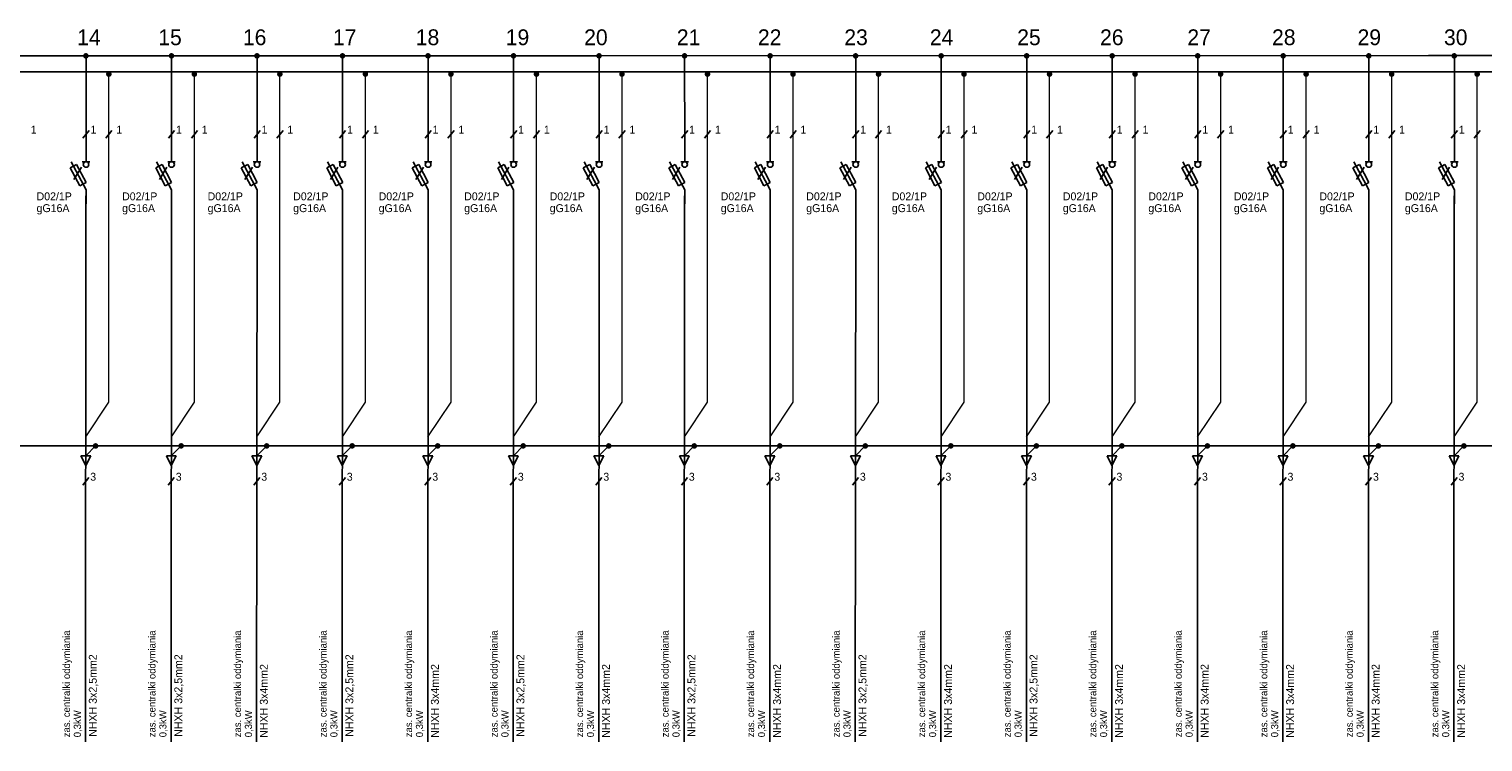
# Model space of a CAD drawing. Header units: millimetres. Extents: x 1098 to 2942, y 1518 to 1749.
# Tile 2 of 4: x 1564 to 2024, y 1518 to 1744. Entities that reach past the tile are written whole.
import ezdxf

# ---------------------------------------------------------------- set-up
doc = ezdxf.new("R2010")
doc.units = ezdxf.units.MM
doc.linetypes.add('DASHED', pattern=[20, 10, -10])
for name, color, linetype in [('_EEP_schemat', 7, 'Continuous'), ('_EEP_symbole', 106, 'Continuous'), ('INST_SILOWE', 7, 'Continuous'), ('WYŁ-GN', 106, 'Continuous')]:
    doc.layers.add(name, color=color, linetype=linetype)
doc.layers.add('IE-schemat cien', color=7, linetype='Continuous', lineweight=9)
doc.styles.add('SYSTEM', font='TXT')

# ---------------------------------------------------------------- blocks, each defined once
blk = doc.blocks.new('A-86')
at = {"layer": '_EEP_symbole', "color": 114, "linetype": 'Continuous'}
for p, q in [((0, 0), (0, -3.75)), ((0, -11.25), (-4.000007, -3.75)), ((-1, -3.75), (1, -3.75)), ((-4.212776, -5.413453), (-3.356392, -4.956788)), ((-4.212776, -5.413453), (-1.679809, -10.162659)), ((-2.5, -4.5), (-3.356453, -4.956788)), ((-1.25, -5.25), (-3.250007, -8.5)), ((-2.5, -4.5), (0.032837, -9.249268)), ((-1.679809, -10.162659), (-0.823486, -9.705872)), ((0.032959, -9.249146), (-0.823486, -9.705872)), ((0, -15), (0, -11.25))]:
    blk.add_line(p, q, dxfattribs=at)
blk.add_circle((0, -4.5), 0.75, dxfattribs=at)
blk = doc.blocks.new('A-107')
at = {"layer": 'INST_SILOWE', "color": 114, "linetype": 'Continuous'}
for p, q in [((85.427216, 159.068512), (87.927216, 159.068512)), ((86.677216, 156.568512), (85.427216, 159.068512)), ((87.927216, 159.068512), (86.677216, 156.568512))]:
    blk.add_line(p, q, dxfattribs=at)
blk = doc.blocks.new('A-106')
at = {"layer": 'INST_SILOWE', "color": 117, "const_width": 0.7}
blk.add_lwpolyline([(88.827216, 161.568512, 1), (89.527216, 161.568512, 1)], format="xyb", close=True, dxfattribs=at)
blk = doc.blocks.new('A-111')
at = {"layer": 'INST_SILOWE', "color": 117, "const_width": 0.7}
blk.add_lwpolyline([(-0.35, 0, 1), (0.35, 0, 1)], format="xyb", close=True, dxfattribs=at)

msp = doc.modelspace()

# ---------------------------------------------------------------- linework, layer by layer
for p, q in [((1583.16, 1711.83), (1581.23, 1709.44)), ((1590.4, 1711.83), (1588.48, 1709.44)), ((1610.21, 1711.83), (1608.28, 1709.44)), ((1617.45, 1711.83), (1615.53, 1709.44)), ((1637.26, 1711.83), (1635.34, 1709.44)), ((1644.51, 1711.83), (1642.58, 1709.44)), ((1664.31, 1711.83), (1662.39, 1709.44)), ((1671.56, 1711.83), (1669.63, 1709.44)), ((1691.36, 1711.83), (1689.44, 1709.44)), ((1698.61, 1711.83), (1696.68, 1709.44)), ((1718.42, 1711.83), (1716.49, 1709.44)), ((1725.66, 1711.83), (1723.73, 1709.44)), ((1745.47, 1711.83), (1743.54, 1709.44)), ((1752.71, 1711.83), (1750.78, 1709.44)), ((1772.52, 1711.83), (1770.59, 1709.44)), ((1779.76, 1711.83), (1777.84, 1709.44)), ((1799.57, 1711.83), (1797.64, 1709.44)), ((1806.81, 1711.83), (1804.89, 1709.44)), ((1826.62, 1711.83), (1824.69, 1709.44)), ((1833.86, 1711.83), (1831.94, 1709.44)), ((1853.67, 1711.83), (1851.75, 1709.44)), ((1860.92, 1711.83), (1858.99, 1709.44)), ((1880.72, 1711.83), (1878.8, 1709.44)), ((1887.97, 1711.83), (1886.04, 1709.44)), ((1907.77, 1711.83), (1905.85, 1709.44)), ((1915.02, 1711.83), (1913.09, 1709.44)), ((1934.83, 1711.83), (1932.9, 1709.44)), ((1942.07, 1711.83), (1940.14, 1709.44)), ((1961.88, 1711.83), (1959.95, 1709.44)), ((1969.12, 1711.83), (1967.19, 1709.44)), ((1988.93, 1711.83), (1987, 1709.44)), ((1996.17, 1711.83), (1994.25, 1709.44)), ((2015.98, 1711.83), (2014.05, 1709.44)), ((2023.22, 1711.83), (2021.3, 1709.44)), ((1583.07, 1602.06), (1581.15, 1599.67)), ((1610.13, 1602.06), (1608.2, 1599.67)), ((1637.18, 1602.06), (1635.25, 1599.67)), ((1664.23, 1602.06), (1662.3, 1599.67)), ((1691.28, 1602.06), (1689.35, 1599.67)), ((1718.33, 1602.06), (1716.4, 1599.67)), ((1745.38, 1602.06), (1743.46, 1599.67)), ((1772.43, 1602.06), (1770.51, 1599.67)), ((1799.48, 1602.06), (1797.56, 1599.67)), ((1826.53, 1602.06), (1824.61, 1599.67)), ((1853.59, 1602.06), (1851.66, 1599.67)), ((1880.64, 1602.06), (1878.71, 1599.67)), ((1907.69, 1602.06), (1905.76, 1599.67)), ((1934.74, 1602.06), (1932.81, 1599.67)), ((1961.79, 1602.06), (1959.86, 1599.67)), ((1988.84, 1602.06), (1986.92, 1599.67)), ((2015.89, 1602.06), (2013.97, 1599.67))]:
    msp.add_line(p, q)
at = {"layer": '_EEP_symbole', "color": 1, "const_width": 0.5}
msp.add_lwpolyline([(1100.41, 1735.43), (2836.75, 1735.61)], dxfattribs=at)
at = {"layer": '_EEP_symbole', "color": 5, "const_width": 0.5}
msp.add_lwpolyline([(1098.69, 1730.4), (2837.25, 1730.4)], dxfattribs=at)
at = {"layer": '_EEP_symbole', "color": 2, "linetype": 'DASHED', "ltscale": 0.5, "const_width": 0.5}
msp.add_lwpolyline([(1110.58, 1612.09), (2811.67, 1612.09)], dxfattribs=at)
at = {"layer": 'IE-schemat cien'}
for points in [[(1582.14, 1614.96), (1589.44, 1625.93), (1589.44, 1729.51)], [(1609.19, 1614.96), (1616.49, 1625.93), (1616.49, 1729.51)], [(1636.24, 1614.96), (1643.54, 1625.93), (1643.54, 1729.51)], [(1663.29, 1614.96), (1670.59, 1625.93), (1670.59, 1729.51)], [(1690.34, 1614.96), (1697.65, 1625.93), (1697.65, 1729.51)], [(1717.4, 1614.96), (1724.7, 1625.93), (1724.7, 1729.51)], [(1744.45, 1614.96), (1751.75, 1625.93), (1751.75, 1729.51)], [(1771.5, 1614.96), (1778.8, 1625.93), (1778.8, 1729.51)], [(1798.55, 1614.96), (1805.85, 1625.93), (1805.85, 1729.51)], [(1825.6, 1614.96), (1832.9, 1625.93), (1832.9, 1729.51)], [(1852.65, 1614.96), (1859.95, 1625.93), (1859.95, 1729.51)], [(1879.7, 1614.96), (1887, 1625.93), (1887, 1729.51)], [(1906.75, 1614.96), (1914.05, 1625.93), (1914.05, 1729.51)], [(1933.81, 1614.96), (1941.11, 1625.93), (1941.11, 1729.51)], [(1960.86, 1614.96), (1968.16, 1625.93), (1968.16, 1729.51)], [(1987.91, 1614.96), (1995.21, 1625.93), (1995.21, 1729.51)], [(2014.96, 1614.96), (2022.26, 1625.93), (2022.26, 1729.51)]]:
    msp.add_lwpolyline(points, dxfattribs=at)
at = {"layer": 'INST_SILOWE', "color": 0, "linetype": 'Continuous'}
for p, q in [((1582.07, 1518.47), (1582.19, 1691.22)), ((1609.12, 1518.47), (1609.24, 1691.22)), ((1636.17, 1518.47), (1636.3, 1691.22)), ((1663.23, 1518.47), (1663.35, 1691.22)), ((1690.28, 1518.47), (1690.4, 1691.22)), ((1717.33, 1518.47), (1717.45, 1691.22)), ((1744.38, 1518.47), (1744.5, 1691.22)), ((1771.43, 1518.47), (1771.55, 1691.22)), ((1798.48, 1518.47), (1798.6, 1691.22)), ((1825.53, 1518.47), (1825.65, 1691.22)), ((1852.58, 1518.47), (1852.71, 1691.22)), ((1879.64, 1518.47), (1879.76, 1691.22)), ((1906.69, 1518.47), (1906.81, 1691.22)), ((1933.74, 1518.47), (1933.86, 1691.22)), ((1960.79, 1518.47), (1960.91, 1691.22)), ((1987.84, 1518.47), (1987.96, 1691.22)), ((2014.89, 1518.47), (2015.01, 1691.22))]:
    msp.add_line(p, q, dxfattribs=at)
at = {"layer": 'WYŁ-GN', "color": 0}
for p, q in [((1582.2, 1735.29), (1582.2, 1706.43)), ((1609.25, 1735.29), (1609.25, 1706.43)), ((1636.3, 1735.29), (1636.3, 1706.43)), ((1663.35, 1735.29), (1663.35, 1706.43)), ((1690.4, 1735.29), (1690.4, 1706.43)), ((1717.45, 1735.29), (1717.45, 1706.43)), ((1744.5, 1735.29), (1744.5, 1706.43)), ((1771.55, 1735.29), (1771.56, 1706.43)), ((1798.61, 1735.29), (1798.61, 1706.43)), ((1825.66, 1735.29), (1825.66, 1706.43)), ((1852.71, 1735.29), (1852.71, 1706.43)), ((1879.76, 1735.29), (1879.76, 1706.43)), ((1906.81, 1735.29), (1906.81, 1706.43)), ((1933.86, 1735.29), (1933.86, 1706.43)), ((1960.91, 1735.29), (1960.91, 1706.43)), ((1987.96, 1735.29), (1987.96, 1706.43)), ((2015.02, 1735.29), (2015.02, 1706.43)), ((1582.11, 1608.97), (1585.24, 1612.1)), ((1609.16, 1608.97), (1612.29, 1612.1)), ((1636.21, 1608.97), (1639.34, 1612.1)), ((1663.26, 1608.97), (1666.39, 1612.1)), ((1690.32, 1608.97), (1693.44, 1612.1)), ((1717.37, 1608.97), (1720.49, 1612.1)), ((1744.42, 1608.97), (1747.54, 1612.1)), ((1771.47, 1608.97), (1774.59, 1612.1)), ((1798.52, 1608.97), (1801.65, 1612.1)), ((1825.57, 1608.97), (1828.7, 1612.1)), ((1852.62, 1608.97), (1855.75, 1612.1)), ((1879.67, 1608.97), (1882.8, 1612.1)), ((1906.73, 1608.97), (1909.85, 1612.1)), ((1933.78, 1608.97), (1936.9, 1612.1)), ((1960.83, 1608.97), (1963.95, 1612.1)), ((1987.88, 1608.97), (1991, 1612.1)), ((2014.93, 1608.97), (2018.06, 1612.1))]:
    msp.add_line(p, q, dxfattribs=at)

# ---------------------------------------------------------------- block references
at = {"color": 7, "xscale": 1.1875, "yscale": 1.1875, "zscale": 1.1875}
for p in [(1582.2, 1706.43), (1609.25, 1706.43), (1636.3, 1706.43), (1663.35, 1706.43), (1690.4, 1706.43), (1717.45, 1706.43), (1744.5, 1706.43), (1771.56, 1706.43), (1798.61, 1706.43), (1825.66, 1706.43), (1852.71, 1706.43), (1879.76, 1706.43), (1906.81, 1706.43), (1933.86, 1706.43), (1960.91, 1706.43), (1987.96, 1706.43), (2015.02, 1706.43)]:
    msp.add_blockref('A-86', p, dxfattribs=at)
at = {"layer": 'WYŁ-GN', "color": 0, "xscale": 1.25, "yscale": 1.25, "zscale": 1.25}
for name, p in [('A-111', (1582.17, 1735.45)), ('A-111', (1609.22, 1735.45)), ('A-111', (1636.28, 1735.45)), ('A-111', (1663.33, 1735.45)), ('A-111', (1690.38, 1735.45)), ('A-111', (1717.43, 1735.45)), ('A-111', (1744.48, 1735.45)), ('A-111', (1771.53, 1735.45)), ('A-111', (1798.58, 1735.45)), ('A-111', (1825.63, 1735.45)), ('A-111', (1852.69, 1735.45)), ('A-111', (1879.74, 1735.45)), ('A-111', (1906.79, 1735.45)), ('A-111', (1933.84, 1735.45)), ('A-111', (1960.89, 1735.45)), ('A-111', (1987.94, 1735.45)), ('A-111', (2014.99, 1735.45)), ('A-111', (1589.42, 1729.67)), ('A-111', (1616.47, 1729.67)), ('A-111', (1643.52, 1729.67)), ('A-111', (1670.57, 1729.67)), ('A-111', (1697.62, 1729.67)), ('A-111', (1724.67, 1729.67)), ('A-111', (1751.72, 1729.67)), ('A-111', (1778.78, 1729.67)), ('A-111', (1805.83, 1729.67)), ('A-111', (1832.88, 1729.67)), ('A-111', (1859.93, 1729.67)), ('A-111', (1886.98, 1729.67)), ('A-111', (1914.03, 1729.67)), ('A-111', (1941.08, 1729.67)), ('A-111', (1968.13, 1729.67)), ('A-111', (1995.19, 1729.67)), ('A-111', (2022.24, 1729.67)), ('A-106', (1473.76, 1410.13)), ('A-106', (1500.82, 1410.13)), ('A-106', (1527.87, 1410.13)), ('A-106', (1554.92, 1410.13)), ('A-106', (1581.97, 1410.13)), ('A-106', (1609.02, 1410.13)), ('A-106', (1636.07, 1410.13)), ('A-106', (1663.12, 1410.13)), ('A-106', (1690.17, 1410.13)), ('A-106', (1717.23, 1410.13)), ('A-106', (1744.28, 1410.13)), ('A-106', (1771.33, 1410.13)), ('A-106', (1798.38, 1410.13)), ('A-106', (1825.43, 1410.13)), ('A-106', (1852.48, 1410.13)), ('A-106', (1879.53, 1410.13)), ('A-106', (1906.58, 1410.13)), ('A-107', (1473.76, 1410.13)), ('A-107', (1500.82, 1410.13)), ('A-107', (1527.87, 1410.13)), ('A-107', (1554.92, 1410.13)), ('A-107', (1581.97, 1410.13)), ('A-107', (1609.02, 1410.13)), ('A-107', (1636.07, 1410.13)), ('A-107', (1663.12, 1410.13)), ('A-107', (1690.17, 1410.13)), ('A-107', (1717.23, 1410.13)), ('A-107', (1744.28, 1410.13)), ('A-107', (1771.33, 1410.13)), ('A-107', (1798.38, 1410.13)), ('A-107', (1825.43, 1410.13)), ('A-107', (1852.48, 1410.13)), ('A-107', (1879.53, 1410.13)), ('A-107', (1906.58, 1410.13))]:
    msp.add_blockref(name, p, dxfattribs=at)

# ---------------------------------------------------------------- texts
at = {"layer": '_EEP_schemat', "color": 7, "style": 'SYSTEM'}
for s, p in [('14', (1579.4, 1738.83)), ('15', (1605.05, 1738.83)), ('16', (1631.82, 1738.83)), ('17', (1660.29, 1738.83)), ('18', (1686.5, 1738.83)), ('19', (1714.96, 1738.83)), ('20', (1739.77, 1738.83)), ('21', (1769.08, 1738.83)), ('22', (1794.73, 1738.83)), ('23', (1822.06, 1738.83)), ('24', (1849.12, 1738.83)), ('25', (1876.74, 1738.83)), ('26', (1902.95, 1738.83)), ('27', (1930.57, 1738.83)), ('28', (1957.35, 1738.83)), ('29', (1984.4, 1738.83)), ('30', (2011.74, 1738.83))]:
    msp.add_text(s, height=5, dxfattribs=at).set_placement(p)
at = {"layer": 'WYŁ-GN', "color": 0, "style": 'SYSTEM'}
for s, p in [('1', (1564.72, 1710.85)), ('1', (1583.61, 1710.85)), ('1', (1591.77, 1710.85)), ('1', (1610.66, 1710.85)), ('1', (1618.82, 1710.85)), ('1', (1637.71, 1710.85)), ('1', (1645.87, 1710.85)), ('1', (1664.76, 1710.85)), ('1', (1672.92, 1710.85)), ('1', (1691.81, 1710.85)), ('1', (1699.98, 1710.85)), ('1', (1718.87, 1710.85)), ('1', (1727.03, 1710.85)), ('1', (1745.92, 1710.85)), ('1', (1754.08, 1710.85)), ('1', (1772.97, 1710.85)), ('1', (1781.13, 1710.85)), ('1', (1800.02, 1710.85)), ('1', (1808.18, 1710.85)), ('1', (1827.07, 1710.85)), ('1', (1835.23, 1710.85)), ('1', (1854.12, 1710.85)), ('1', (1862.28, 1710.85)), ('1', (1881.17, 1710.85)), ('1', (1889.33, 1710.85)), ('1', (1908.22, 1710.85)), ('1', (1916.39, 1710.85)), ('1', (1935.28, 1710.85)), ('1', (1943.44, 1710.85)), ('1', (1962.33, 1710.85)), ('1', (1970.49, 1710.85)), ('1', (1989.38, 1710.85)), ('1', (1997.54, 1710.85)), ('1', (2016.43, 1710.85)), ('3', (1583.52, 1601.09)), ('3', (1610.58, 1601.09)), ('3', (1637.63, 1601.09)), ('3', (1664.68, 1601.09)), ('3', (1691.73, 1601.09)), ('3', (1718.78, 1601.09)), ('3', (1745.83, 1601.09)), ('3', (1772.88, 1601.09)), ('3', (1799.93, 1601.09)), ('3', (1826.99, 1601.09)), ('3', (1854.04, 1601.09)), ('3', (1881.09, 1601.09)), ('3', (1908.14, 1601.09)), ('3', (1935.19, 1601.09)), ('3', (1962.24, 1601.09)), ('3', (1989.29, 1601.09)), ('3', (2016.34, 1601.09))]:
    msp.add_text(s, height=2.5, dxfattribs=at).set_placement(p)
at = {"layer": 'WYŁ-GN', "color": 7, "style": 'SYSTEM'}
for s, p in [('D02/1P', (1566.56, 1689.77)), ('D02/1P', (1593.61, 1689.77)), ('D02/1P', (1620.67, 1689.77)), ('D02/1P', (1647.72, 1689.77)), ('D02/1P', (1674.77, 1689.77)), ('D02/1P', (1701.82, 1689.77)), ('D02/1P', (1728.87, 1689.77)), ('D02/1P', (1755.92, 1689.77)), ('D02/1P', (1782.97, 1689.77)), ('D02/1P', (1810.02, 1689.77)), ('D02/1P', (1837.08, 1689.77)), ('D02/1P', (1864.13, 1689.77)), ('D02/1P', (1891.18, 1689.77)), ('D02/1P', (1918.23, 1689.77)), ('D02/1P', (1945.28, 1689.77)), ('D02/1P', (1972.33, 1689.77)), ('D02/1P', (1999.38, 1689.77)), ('gG16A', (1566.56, 1686.03)), ('gG16A', (1593.61, 1686.03)), ('gG16A', (1620.67, 1686.03)), ('gG16A', (1647.72, 1686.03)), ('gG16A', (1674.77, 1686.03)), ('gG16A', (1701.82, 1686.03)), ('gG16A', (1728.87, 1686.03)), ('gG16A', (1755.92, 1686.03)), ('gG16A', (1782.97, 1686.03)), ('gG16A', (1810.02, 1686.03)), ('gG16A', (1837.08, 1686.03)), ('gG16A', (1864.13, 1686.03)), ('gG16A', (1891.18, 1686.03)), ('gG16A', (1918.23, 1686.03)), ('gG16A', (1945.28, 1686.03)), ('gG16A', (1972.33, 1686.03)), ('gG16A', (1999.38, 1686.03))]:
    msp.add_text(s, height=2.5, dxfattribs=at).set_placement(p)
at = {"layer": 'WYŁ-GN', "color": 0, "style": 'SYSTEM'}
for s, height, p in [('zas. centralki oddymiania', 2.25, (1577.12, 1519.94)), ('zas. centralki oddymiania', 2.25, (1604.17, 1519.94)), ('zas. centralki oddymiania', 2.25, (1631.22, 1519.94)), ('zas. centralki oddymiania', 2.25, (1658.28, 1519.94)), ('zas. centralki oddymiania', 2.25, (1685.33, 1519.94)), ('zas. centralki oddymiania', 2.25, (1712.38, 1519.94)), ('zas. centralki oddymiania', 2.25, (1739.43, 1519.94)), ('zas. centralki oddymiania', 2.25, (1766.48, 1519.94)), ('zas. centralki oddymiania', 2.25, (1793.53, 1519.94)), ('zas. centralki oddymiania', 2.25, (1820.58, 1519.94)), ('zas. centralki oddymiania', 2.25, (1847.63, 1519.94)), ('zas. centralki oddymiania', 2.25, (1874.69, 1519.94)), ('zas. centralki oddymiania', 2.25, (1901.74, 1519.94)), ('zas. centralki oddymiania', 2.25, (1928.79, 1519.94)), ('zas. centralki oddymiania', 2.25, (1955.84, 1519.94)), ('zas. centralki oddymiania', 2.25, (1982.89, 1519.94)), ('zas. centralki oddymiania', 2.25, (2009.94, 1519.94)), ('NHXH 3x2,5mm2', 2.5086, (1585.6, 1520.08)), ('NHXH 3x2,5mm2', 2.5086, (1612.65, 1520.08)), ('NHXH 3x2,5mm2', 2.5086, (1666.75, 1520.08)), ('NHXH 3x2,5mm2', 2.5086, (1720.86, 1520.08)), ('NHXH 3x2,5mm2', 2.5086, (1774.96, 1520.08)), ('NHXH 3x2,5mm2', 2.5086, (1829.06, 1520.08)), ('NHXH 3x2,5mm2', 2.5086, (1883.16, 1520.08)), ('NHXH 3x4mm2', 2.5086, (1639.7, 1519.78)), ('NHXH 3x4mm2', 2.5086, (1693.8, 1519.78)), ('NHXH 3x4mm2', 2.5086, (1747.91, 1519.78)), ('NHXH 3x4mm2', 2.5086, (1802.01, 1519.78)), ('NHXH 3x4mm2', 2.5086, (1856.11, 1519.78)), ('NHXH 3x4mm2', 2.5086, (1910.21, 1519.78)), ('NHXH 3x4mm2', 2.5086, (1937.27, 1519.78)), ('NHXH 3x4mm2', 2.5086, (1964.32, 1519.78)), ('NHXH 3x4mm2', 2.5086, (1991.37, 1519.78)), ('NHXH 3x4mm2', 2.5086, (2018.42, 1519.78)), ('0,3kW', 2.25, (1580.58, 1519.94)), ('0,3kW', 2.25, (1607.64, 1519.94)), ('0,3kW', 2.25, (1634.69, 1519.94)), ('0,3kW', 2.25, (1661.74, 1519.94)), ('0,3kW', 2.25, (1688.79, 1519.94)), ('0,3kW', 2.25, (1715.84, 1519.94)), ('0,3kW', 2.25, (1742.89, 1519.94)), ('0,3kW', 2.25, (1769.94, 1519.94)), ('0,3kW', 2.25, (1796.99, 1519.94)), ('0,3kW', 2.25, (1824.04, 1519.94)), ('0,3kW', 2.25, (1851.1, 1519.94)), ('0,3kW', 2.25, (1878.15, 1519.94)), ('0,3kW', 2.25, (1905.2, 1519.94)), ('0,3kW', 2.25, (1932.25, 1519.94)), ('0,3kW', 2.25, (1959.3, 1519.94)), ('0,3kW', 2.25, (1986.35, 1519.94)), ('0,3kW', 2.25, (2013.4, 1519.94))]:
    msp.add_text(s, height=height, rotation=90, dxfattribs=at).set_placement(p)

doc.saveas('drawing.dxf')
